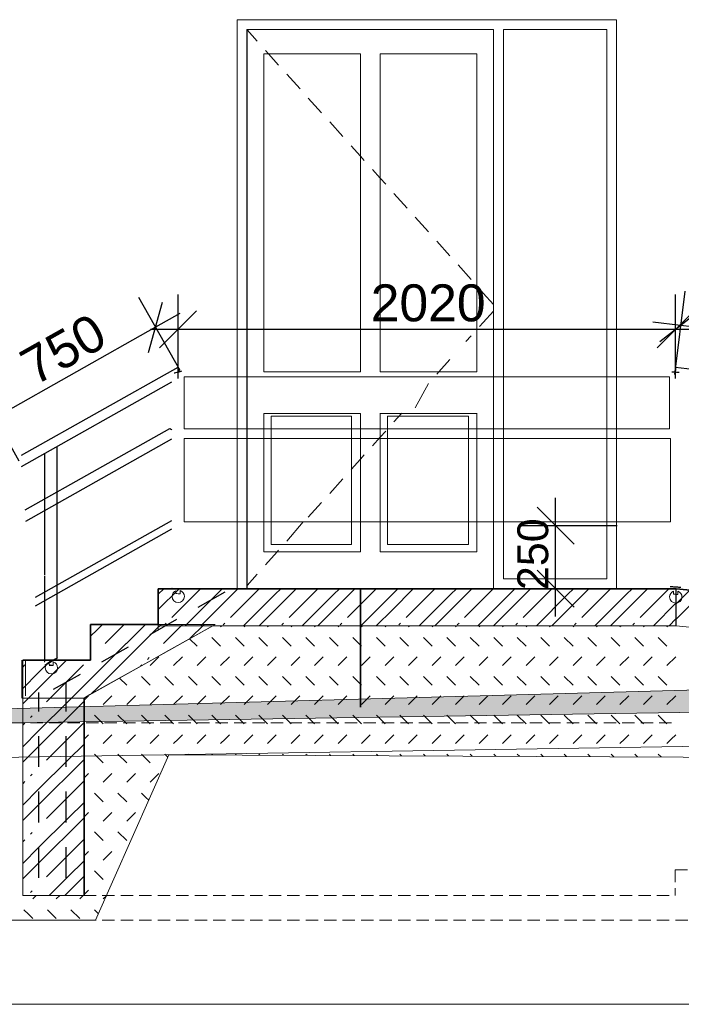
# Model space of a CAD drawing. Header units: millimetres. Extents: x 15381 to 191117, y -190522 to 367005.
# Tile 16 of 79: x 68569 to 71253, y -34536 to -30539. Entities that reach past the tile are written whole.
import ezdxf

# ---------------------------------------------------------------- set-up
doc = ezdxf.new("R2010")
doc.units = ezdxf.units.MM
doc.header["$MEASUREMENT"] = 0
doc.linetypes.add('čárkovaná 3', pattern=[75, 50, -25])
doc.linetypes.add('Čárkovaná M', pattern=[225, 125, -100])
for name, color, linetype in [('Konstrukce - nenosné', 7, 'Continuous'), ('Konstrukce - nosné', 7, 'Continuous'), ('Nové_0', 7, 'Continuous'), ('Nové_Kóty - SP', 7, 'Continuous'), ('Situace - terén', 7, 'Continuous'), ('TZB - VZT', 7, 'Continuous'), ('Výplně - Povrchové', 7, 'Continuous')]:
    doc.layers.add(name, color=color, linetype=linetype)
doc.styles.add('GENEROVANÝ_STYL_7', font='txt')
doc.dimstyles.new('GENEROVANÝ_STYL__10', dxfattribs={"dimtxt": 150, "dimasz": 142.5, "dimexe": 0.18, "dimexo": 200, "dimgap": 0, "dimtad": 1, "dimtih": 1, "dimtoh": 1, "dimdec": 0, "dimzin": 0, "dimdsep": 46, "dimtxsty": 'GENEROVANÝ_STYL_7', "dimblk": 'ARROWHEAD_6', "dimblk1": 'ARROWHEAD_6', "dimblk2": 'ARROWHEAD_6', "dimcen": 0.09, "dimclrd": 1, "dimclre": 1, "dimclrt": 1, "dimazin": 0, "dimtfac": 1, "dimtdec": 4, "dimtmove": 0, "dimatfit": 3, "dimfxl": 1, "dimtolj": 1, "dimtzin": 0, "dimarcsym": 0})
doc.dimstyles.new('GENEROVANÝ_STYL__8', dxfattribs={"dimtxt": 125, "dimasz": 142.5, "dimexe": 0.18, "dimexo": 250, "dimgap": 0, "dimtad": 1, "dimdec": 0, "dimzin": 0, "dimdsep": 46, "dimtxsty": 'GENEROVANÝ_STYL_7', "dimblk": 'ARROWHEAD_6', "dimblk1": 'ARROWHEAD_6', "dimblk2": 'ARROWHEAD_6', "dimcen": 0.09, "dimclrd": 1, "dimclre": 1, "dimclrt": 1, "dimazin": 0, "dimtfac": 1, "dimtdec": 4, "dimtmove": 2, "dimatfit": 3, "dimfxl": 1, "dimtolj": 1, "dimtzin": 0, "dimarcsym": 0})
doc.dimstyles.new('GENEROVANÝ_STYL__9', dxfattribs={"dimtxt": 150, "dimasz": 142.5, "dimexe": 0.18, "dimexo": 200, "dimgap": 0, "dimtad": 1, "dimdec": 0, "dimzin": 0, "dimdsep": 46, "dimtxsty": 'GENEROVANÝ_STYL_7', "dimblk": 'ARROWHEAD_6', "dimblk1": 'ARROWHEAD_6', "dimblk2": 'ARROWHEAD_6', "dimcen": 0.09, "dimclrd": 1, "dimclre": 1, "dimclrt": 1, "dimazin": 0, "dimtfac": 1, "dimtdec": 4, "dimtmove": 0, "dimatfit": 3, "dimfxl": 1, "dimtolj": 1, "dimtzin": 0, "dimarcsym": 0})

# ---------------------------------------------------------------- blocks, each defined once
blk = doc.blocks.new('*X4')
at = {"layer": 'Konstrukce - nenosné', "color": 7, "linetype": 'Continuous', "lineweight": 13}
for p, q in [((71232.3, -32910.2), (71252.9, -32889.5)), ((71232.3, -32972.7), (71315.4, -32889.5)), ((71252.9, -32889.5), (71287.7, -32854.8)), ((71287.3, -33004.8), (71402.6, -32889.5)), ((71316.2, -32889.5), (71345.1, -32860.6)), ((71434.6, -32945.4), (71490.4, -32889.5)), ((71434.6, -33007.9), (71552.9, -32889.5)), ((71490.4, -32889.5), (71503.5, -32876.5)), ((71503.1, -33026.5), (71639.5, -32890.1)), ((71553.7, -32889.5), (71561, -32882.3)), ((71672.1, -32945.4), (71719.3, -32898.2)), ((71672.1, -33007.9), (71776.1, -32903.9)), ((71727.9, -33039.2), (71855.3, -32911.8)), ((71909.6, -32945.4), (71935.2, -32919.8)), ((71909.6, -33007.9), (71991.9, -32925.5)), ((71366.5, -33012.7), (71434.6, -32944.7)), ((71582.3, -33034.4), (71672.1, -32944.7)), ((71798.1, -33056.1), (71909.6, -32944.7)), ((71965.4, -33039.2), (72071.1, -32933.5)), ((72013.9, -33077.8), (72147.1, -32944.7)), ((72147.1, -32945.4), (72151, -32941.5)), ((72147.1, -33007.9), (72207.8, -32947.2)), ((72202.9, -33039.2), (72287, -32955.2)), ((72229.7, -33099.5), (72366.1, -32963.1)), ((72384.6, -33007.9), (72423.6, -32968.9)), ((71424, -33018.5), (71434.6, -33007.9)), ((71639.8, -33040.2), (71672.1, -33007.9)), ((71855.6, -33061.9), (71909.6, -33007.9)), ((72071.4, -33083.6), (72147.1, -33007.9)), ((72287.2, -33105.3), (72384.6, -33007.9)), ((72440.4, -33039.2), (72502.8, -32976.8)), ((72445.5, -33121.2), (72582, -32984.8)), ((72503.7, -33126.3), (72622.1, -33007.9)), ((72622.1, -33007.9), (72639.4, -32990.5)), ((72677.9, -33039.2), (72718.6, -32998.5)), ((72677.9, -33126.3), (72797.8, -33006.4)), ((72741.2, -33126.3), (72855.3, -33012.2)), ((72915.4, -33039.2), (72934.4, -33020.2)), ((72915.4, -33126.3), (73013.6, -33028.1)), ((72978.7, -33126.3), (73071.1, -33033.9)), ((73152.9, -33126.3), (73229.4, -33049.8)), ((71935.5, -33069.1), (71942.5, -33062.1)), ((72173, -33069.1), (72180, -33062.1)), ((72410.5, -33069.1), (72417.5, -33062.1)), ((72648, -33069.1), (72655, -33062.1)), ((72885.5, -33069.1), (72892.5, -33062.1)), ((73123, -33069.1), (73130, -33062.1)), ((73216.2, -33126.3), (73286.9, -33055.6)), ((73360.5, -33069.1), (73366.1, -33063.5)), ((73390.4, -33126.3), (73445.3, -33071.5)), ((73453.7, -33126.3), (73502.7, -33077.2)), ((73627.9, -33126.3), (73661.1, -33093.1)), ((72502.3, -33126.9), (72502.9, -33126.3)), ((72581.5, -33134.9), (72590.1, -33126.3)), ((72661.3, -33142.9), (72677.9, -33126.3)), ((72718.1, -33148.6), (72740.4, -33126.3)), ((72797.3, -33156.5), (72827.6, -33126.3)), ((72877.2, -33164.6), (72915.4, -33126.3)), ((72933.9, -33170.3), (72977.9, -33126.3)), ((73013.1, -33178.2), (73065.1, -33126.3)), ((73097.1, -33182.2), (73152.9, -33126.3)), ((73149.8, -33192), (73215.4, -33126.3)), ((73228.9, -33199.9), (73302.6, -33126.3)), ((73334.6, -33182.2), (73390.4, -33126.3)), ((73365.6, -33213.7), (73452.9, -33126.3)), ((73444.7, -33221.6), (73540.1, -33126.3)), ((73572.1, -33182.2), (73627.9, -33126.3)), ((73581.4, -33235.4), (73690.4, -33126.3)), ((73660.5, -33243.3), (73777.6, -33126.3)), ((73691.2, -33126.3), (73718.6, -33098.9)), ((73809.6, -33182.2), (73865.4, -33126.3)), ((73809.6, -33244.7), (73927.9, -33126.3)), ((73865.4, -33126.3), (73876.9, -33114.8)), ((73876.3, -33265), (74012.9, -33128.5)), ((73928.7, -33126.3), (73934.4, -33120.6)), ((74047.1, -33182.2), (74092.7, -33136.5)), ((74047.1, -33244.7), (74149.5, -33142.2)), ((74102.9, -33275.9), (74228.7, -33150.1)), ((73092.3, -33186.2), (73097.1, -33181.4)), ((73308.1, -33207.9), (73334.6, -33181.4)), ((73523.9, -33229.6), (73572.1, -33181.4)), ((73739.7, -33251.3), (73809.6, -33181.4)), ((73955.5, -33273), (74047.1, -33181.4)), ((73797.2, -33257.1), (73809.6, -33244.7)), ((74001.6, -33290.1), (74047.1, -33244.7)), ((74175.8, -33290.1), (74231.7, -33234.3))]:
    blk.add_line(p, q, dxfattribs=at)
blk = doc.blocks.new('výplň_2_1', base_point=(0, 0))
at = {"layer": 'Konstrukce - nenosné', "color": 7, "linetype": 'Continuous', "lineweight": 13, "flags": 128}
blk.add_lwpolyline([(71232.3, -32999.2), (71232.3, -32849.2), (74231.7, -33150.4), (74231.7, -33290.1), (73979.3, -33290.1), (73979.3, -33275.4)], close=True, dxfattribs=at)
at = {"layer": 'Konstrukce - nenosné', "color": 7, "linetype": 'Continuous', "lineweight": 13}
blk.add_blockref('*X4', (0, 0), dxfattribs=at)
blk = doc.blocks.new('*X12')
at = {"layer": 'Konstrukce - nenosné', "color": 7, "linetype": 'Continuous', "lineweight": 13}
for p, q in [((69131.8, -32871.1), (69153.7, -32849.2)), ((69131.8, -32933.6), (69216.2, -32849.2)), ((69187, -32965.5), (69303.3, -32849.2)), ((69368.7, -32871.7), (69391.2, -32849.2)), ((69368.7, -32934.2), (69453.7, -32849.2)), ((69424.5, -32965.5), (69540.8, -32849.2)), ((69606.2, -32871.7), (69628.7, -32849.2)), ((69606.2, -32934.2), (69691.2, -32849.2)), ((69662, -32965.5), (69778.3, -32849.2)), ((69843.7, -32871.7), (69866.2, -32849.2)), ((69843.7, -32934.2), (69928.7, -32849.2)), ((69899.5, -32965.5), (70015.8, -32849.2)), ((70081.2, -32871.7), (70103.7, -32849.2)), ((70081.2, -32934.2), (70166.2, -32849.2)), ((70137, -32965.5), (70253.3, -32849.2)), ((70318.7, -32871.7), (70341.2, -32849.2)), ((70318.7, -32934.2), (70403.7, -32849.2)), ((70374.5, -32965.5), (70490.8, -32849.2)), ((70556.2, -32871.7), (70578.7, -32849.2)), ((70556.2, -32934.2), (70641.2, -32849.2)), ((70612, -32965.5), (70728.3, -32849.2)), ((70793.7, -32871.7), (70816.2, -32849.2)), ((70793.7, -32934.2), (70878.7, -32849.2)), ((70849.5, -32965.5), (70965.8, -32849.2)), ((71031.2, -32871.7), (71053.7, -32849.2)), ((71031.2, -32934.2), (71116.2, -32849.2)), ((71087, -32965.5), (71203.3, -32849.2)), ((69240.4, -32999.2), (69368.7, -32871)), ((69477.9, -32999.2), (69606.2, -32871)), ((69715.4, -32999.2), (69843.7, -32871)), ((69952.9, -32999.2), (70081.2, -32871)), ((70190.4, -32999.2), (70318.7, -32871)), ((70427.9, -32999.2), (70556.2, -32871)), ((70665.4, -32999.2), (70793.7, -32871)), ((70902.9, -32999.2), (71031.2, -32871)), ((71140.4, -32999.2), (71231.3, -32908.3)), ((69303.7, -32999.2), (69368.7, -32934.2)), ((69541.2, -32999.2), (69606.2, -32934.2)), ((69778.7, -32999.2), (69843.7, -32934.2)), ((70016.2, -32999.2), (70081.2, -32934.2)), ((70253.7, -32999.2), (70318.7, -32934.2)), ((70491.2, -32999.2), (70556.2, -32934.2)), ((70728.7, -32999.2), (70793.7, -32934.2)), ((70966.2, -32999.2), (71031.2, -32934.2)), ((71203.7, -32999.2), (71231.3, -32971.6)), ((69157.2, -32995.4), (69164.2, -32988.4)), ((69394.7, -32995.4), (69401.7, -32988.4)), ((69632.2, -32995.4), (69639.2, -32988.4)), ((69869.7, -32995.4), (69876.7, -32988.4)), ((70107.2, -32995.4), (70114.2, -32988.4)), ((70344.7, -32995.4), (70351.7, -32988.4)), ((70582.2, -32995.4), (70589.2, -32988.4)), ((70819.7, -32995.4), (70826.7, -32988.4)), ((71057.2, -32995.4), (71064.2, -32988.4))]:
    blk.add_line(p, q, dxfattribs=at)
blk = doc.blocks.new('výplň_4_1', base_point=(0, 0))
at = {"layer": 'Konstrukce - nenosné', "color": 7, "linetype": 'Continuous', "lineweight": 13, "flags": 128}
blk.add_lwpolyline([(69187, -32849.2), (69131.8, -32849.2), (69131.8, -32999.2), (71231.3, -32999.2), (71231.3, -32849.2), (69212, -32849.2)], close=True, dxfattribs=at)
at = {"layer": 'Konstrukce - nenosné', "color": 7, "linetype": 'Continuous', "lineweight": 13}
blk.add_blockref('*X12', (0, 0), dxfattribs=at)
blk = doc.blocks.new('*D61')
at = {"layer": 'Nové_Kóty - SP', "color": 1, "linetype": 'Continuous', "lineweight": 25}
for p, q in [((70743.2, -32593.3), (70743.2, -32480.8)), ((70818.2, -32668.3), (70668.2, -32518.3)), ((70993.2, -32593.3), (70602.6, -32593.3)), ((70743.2, -32849.2), (70743.2, -32593.3)), ((70668.2, -32774.2), (70818.2, -32924.2)), ((70993.2, -32849.2), (70602.6, -32849.2)), ((70743.2, -32961.7), (70743.2, -32849.2))]:
    blk.add_line(p, q, dxfattribs=at)
at = {"layer": 'Nové_Kóty - SP', "color": 1, "lineweight": 25, "insert": (70715.2, -32854.7), "char_height": 125, "attachment_point": 7, "rotation": 90, "style": 'GENEROVANÝ_STYL_7'}
blk.add_mtext('\\A1;{\\pql;\\fArial|b0|i0|c0|p38;250}', dxfattribs=at)
blk = doc.blocks.new('ARROWHEAD_6')
at = {"color": 0, "linetype": 'Continuous', "lineweight": 0}
for p, q in [((-0.5, -0.5), (0.5, 0.5)), ((0, 0), (-1, 0))]:
    blk.add_line(p, q, dxfattribs=at)
blk = doc.blocks.new('*D62')
at = {"layer": 'Nové_Kóty - SP', "color": 1, "linetype": 'Continuous', "lineweight": 25}
for p, q in [((71267.1, -31641.2), (71226.5, -31979.4)), ((71333.7, -31715.3), (71166.9, -31846.3)), ((71250.3, -31780.8), (71138.6, -31767.4)), ((74228.9, -32138.3), (71250.3, -31780.8)), ((74245.6, -31998.7), (74205, -32336.9)), ((74145.5, -32203.8), (74312.3, -32072.8)), ((74340.6, -32151.7), (74228.9, -32138.3))]:
    blk.add_line(p, q, dxfattribs=at)
at = {"layer": 'Nové_Kóty - SP', "color": 1, "lineweight": 25, "insert": (72488.6, -31899.2), "char_height": 150, "attachment_point": 7, "rotation": 353.1557, "style": 'GENEROVANÝ_STYL_7'}
blk.add_mtext('\\A1;{\\pql;\\fArial|b0|i0|c0|p38;3\xa0000}', dxfattribs=at)
blk = doc.blocks.new('*D63')
at = {"layer": 'Nové_Kóty - SP', "color": 1, "linetype": 'Continuous', "lineweight": 25}
for p, q in [((69212, -31995.8), (69212, -31655.2)), ((71230.1, -31995.8), (71230.1, -31655.2)), ((69287, -31720.8), (69137, -31870.8)), ((71155.1, -31870.8), (71305.1, -31720.8)), ((69099.5, -31795.8), (69212, -31795.8)), ((69212, -31795.8), (71230.1, -31795.8)), ((71230.1, -31795.8), (71342.6, -31795.8))]:
    blk.add_line(p, q, dxfattribs=at)
at = {"layer": 'Nové_Kóty - SP', "color": 1, "lineweight": 25, "insert": (69993.4, -31765.8), "char_height": 150, "attachment_point": 7, "style": 'GENEROVANÝ_STYL_7'}
blk.add_mtext('\\A1;{\\pql;\\fArial|b0|i0|c0|p38;2020}', dxfattribs=at)
blk = doc.blocks.new('*D64')
at = {"layer": 'Nové_Kóty - SP', "color": 1, "linetype": 'Continuous', "lineweight": 25}
for p, q in [((69051.9, -31665.1), (69219, -31961.9)), ((69092.3, -31889.8), (69149.4, -31685.5)), ((69218.9, -31732.4), (69120.9, -31787.6)), ((69120.9, -31787.6), (68468.2, -32155.3)), ((68399.2, -32032.7), (68566.4, -32329.5)), ((68496.8, -32053.1), (68439.7, -32257.4)), ((68468.2, -32155.3), (68370.2, -32210.5))]:
    blk.add_line(p, q, dxfattribs=at)
at = {"layer": 'Nové_Kóty - SP', "color": 1, "lineweight": 25, "insert": (68631.1, -32029.1), "char_height": 150, "attachment_point": 7, "rotation": 29.3939, "style": 'GENEROVANÝ_STYL_7'}
blk.add_mtext('\\A1;{\\pql;\\fArial|b0|i0|c0|p38;750}', dxfattribs=at)
blk = doc.blocks.new('*X86')
at = {"layer": 'Konstrukce - nenosné', "color": 7, "linetype": 'Continuous', "lineweight": 13}
for p, q in [((68905.5, -32994.2), (68883.5, -33016.3)), ((68992.6, -32994.2), (68915.5, -33071.4)), ((69079.8, -32994.2), (69002.6, -33071.4)), ((69143, -32994.2), (69121, -33016.3)), ((69230.1, -32994.2), (69153, -33071.4)), ((69317.3, -32994.2), (69260.1, -33051.4)), ((68883.5, -33015.6), (68856.8, -33042.2)), ((69121, -33015.6), (69065.1, -33071.4)), ((69001.8, -33071.4), (68883.5, -33189.8)), ((69065.1, -33071.4), (68883.5, -33253.1)), ((68857.5, -33128.6), (68856.8, -33129.4)), ((69095, -33128.6), (69088, -33135.7)), ((68590.1, -33158.5), (68581.8, -33166.9)), ((68696.5, -33139.2), (68646, -33189.8)), ((68759.8, -33139.2), (68646, -33253.1)), ((68827.6, -33158.5), (68678, -33308.2)), ((69065.1, -33158.5), (69060, -33163.6)), ((68646, -33189.8), (68581.8, -33254)), ((68883.5, -33189.8), (68765.1, -33308.2)), ((68646, -33252.3), (68590.1, -33308.2)), ((68883.5, -33252.3), (68859.9, -33275.9)), ((68590.1, -33308.2), (68581.8, -33316.5)), ((68764.3, -33308.2), (68646, -33426.6)), ((68827.6, -33308.2), (68646, -33489.8)), ((68831.8, -33304), (68827.6, -33308.2)), ((68620, -33365.4), (68613, -33372.4)), ((68590.1, -33395.3), (68581.8, -33403.6)), ((68827.6, -33395.3), (68678, -33544.9)), ((68646, -33426.6), (68581.8, -33490.7)), ((68646, -33489.1), (68590.1, -33544.9)), ((68831.8, -33478.2), (68765.1, -33544.9)), ((68590.1, -33544.9), (68581.8, -33553.2)), ((68764.3, -33544.9), (68646, -33663.3)), ((68827.6, -33544.9), (68646, -33726.6)), ((68831.8, -33540.7), (68827.6, -33544.9)), ((68620, -33602.1), (68613, -33609.2)), ((68590.1, -33632), (68581.8, -33640.4)), ((68827.6, -33632), (68678, -33781.7)), ((68646, -33663.3), (68581.8, -33727.5)), ((68646, -33725.8), (68590.1, -33781.7)), ((68831.8, -33715), (68765.1, -33781.7)), ((68590.1, -33781.7), (68581.8, -33790)), ((68764.3, -33781.7), (68646, -33900.1)), ((68827.6, -33781.7), (68646, -33963.3)), ((68831.8, -33777.5), (68827.6, -33781.7)), ((68620, -33838.9), (68613, -33845.9)), ((68590.1, -33868.8), (68581.8, -33877.1)), ((68827.6, -33868.8), (68678, -34018.4)), ((68646, -33900.1), (68581.8, -33964.2)), ((68646, -33962.6), (68590.1, -34018.4)), ((68831.8, -33951.7), (68765.1, -34018.4)), ((68590.1, -34018.4), (68581.8, -34026.7)), ((68764.3, -34018.4), (68688.9, -34093.9)), ((68827.6, -34018.4), (68752.2, -34093.9)), ((68831.8, -34014.2), (68827.6, -34018.4)), ((68620, -34075.6), (68613, -34082.7))]:
    blk.add_line(p, q, dxfattribs=at)
blk = doc.blocks.new('výplň_23_1', base_point=(0, 0))
at = {"layer": 'Konstrukce - nenosné', "color": 7, "linetype": 'Continuous', "lineweight": 13, "flags": 128}
blk.add_lwpolyline([(68581.8, -33139.2), (68581.8, -33292.9), (68581.8, -34093.9), (68831.8, -34093.9), (68831.8, -33291.6), (68854.6, -33278.8), (69104.6, -33138.6), (69172.8, -33100.4), (69362, -32994.2), (69131.8, -32994.2), (68856.8, -32994.2), (68856.8, -33139.2)], close=True, dxfattribs=at)
at = {"layer": 'Konstrukce - nenosné', "color": 7, "linetype": 'Continuous', "lineweight": 13}
blk.add_blockref('*X86', (0, 0), dxfattribs=at)
blk = doc.blocks.new('*X90')
at = {"layer": 'Výplně - Povrchové', "color": 7, "linetype": 'Continuous', "lineweight": 13}
for p, q in [((69384.6, -33003.5), (69388.8, -32999.2)), ((69479.9, -33003.5), (69484.1, -32999.2)), ((69575.2, -33003.5), (69579.4, -32999.2)), ((69670.5, -33003.5), (69674.7, -32999.2)), ((69765.8, -33003.5), (69770, -32999.2)), ((69861.1, -33003.5), (69865.3, -32999.2)), ((69956.4, -33003.5), (69960.6, -32999.2)), ((70051.7, -33003.5), (70055.9, -32999.2)), ((70147, -33003.5), (70151.2, -32999.2)), ((70242.3, -33003.5), (70246.5, -32999.2)), ((70337.6, -33003.5), (70341.8, -32999.2)), ((70432.9, -33003.5), (70437.1, -32999.2)), ((70528.2, -33003.5), (70532.4, -32999.2)), ((70623.5, -33003.5), (70627.7, -32999.2)), ((70718.8, -33003.5), (70723, -32999.2)), ((70814.1, -33003.5), (70818.3, -32999.2)), ((70909.4, -33003.5), (70913.6, -32999.2)), ((71004.7, -33003.5), (71008.9, -32999.2)), ((71100, -33003.5), (71104.2, -32999.2)), ((71195.3, -33003.5), (71199.5, -32999.2)), ((69289.3, -33082.4), (69258.9, -33052.1)), ((69384.6, -33082.4), (69349.2, -33047)), ((69479.9, -33082.4), (69444.5, -33047)), ((69557.5, -33064.7), (69539.8, -33047)), ((69670.5, -33082.4), (69635.1, -33047)), ((69765.8, -33082.4), (69730.4, -33047)), ((69861.1, -33082.4), (69825.7, -33047)), ((69956.4, -33082.4), (69921, -33047)), ((70034, -33064.7), (70016.3, -33047)), ((70147, -33082.4), (70111.6, -33047)), ((70242.3, -33082.4), (70206.9, -33047)), ((70337.6, -33082.4), (70302.2, -33047)), ((70432.9, -33082.4), (70397.5, -33047)), ((70510.5, -33064.7), (70492.8, -33047)), ((70623.5, -33082.4), (70588.1, -33047)), ((70718.8, -33082.4), (70683.4, -33047)), ((70814.1, -33082.4), (70778.7, -33047)), ((70909.4, -33082.4), (70874, -33047)), ((70987, -33064.7), (70969.3, -33047)), ((71100, -33082.4), (71064.6, -33047)), ((71195.3, -33082.4), (71159.9, -33047)), ((69575.2, -33082.4), (69557.5, -33064.7)), ((70051.7, -33082.4), (70034, -33064.7)), ((70528.2, -33082.4), (70510.5, -33064.7)), ((71004.7, -33082.4), (70987, -33064.7)), ((69098.7, -33161.3), (69134, -33126)), ((69194, -33161.3), (69229.3, -33126)), ((69289.3, -33161.3), (69324.6, -33126)), ((69384.6, -33161.3), (69419.9, -33126)), ((69479.9, -33161.3), (69515.2, -33126)), ((69575.2, -33161.3), (69610.5, -33126)), ((69670.5, -33161.3), (69705.8, -33126)), ((69765.8, -33161.3), (69801.1, -33126)), ((69861.1, -33161.3), (69896.4, -33126)), ((69956.4, -33161.3), (69991.7, -33126)), ((70051.7, -33161.3), (70087, -33126)), ((70147, -33161.3), (70182.3, -33126)), ((70242.3, -33161.3), (70277.6, -33126)), ((70337.6, -33161.3), (70372.9, -33126)), ((70432.9, -33161.3), (70468.2, -33126)), ((70528.2, -33161.3), (70563.5, -33126)), ((70623.5, -33161.3), (70658.8, -33126)), ((70718.8, -33161.3), (70754.1, -33126)), ((70814.1, -33161.3), (70849.4, -33126)), ((70909.4, -33161.3), (70944.7, -33126)), ((71004.7, -33161.3), (71040, -33126)), ((71100, -33161.3), (71135.3, -33126)), ((71195.3, -33161.3), (71230.6, -33126)), ((69003.4, -33240.2), (68974.7, -33211.5)), ((69081, -33222.6), (69063.3, -33204.9)), ((69194, -33240.2), (69158.6, -33204.9)), ((69289.3, -33240.2), (69253.9, -33204.9)), ((69384.6, -33240.2), (69349.2, -33204.9)), ((69479.9, -33240.2), (69444.5, -33204.9)), ((69557.5, -33222.6), (69539.8, -33204.9)), ((69670.5, -33240.2), (69635.1, -33204.9)), ((69765.8, -33240.2), (69730.4, -33204.9)), ((69861.1, -33240.2), (69825.7, -33204.9)), ((69956.4, -33240.2), (69921, -33204.9)), ((70034, -33222.6), (70016.3, -33204.9)), ((70147, -33240.2), (70111.6, -33204.9)), ((70242.3, -33240.2), (70206.9, -33204.9)), ((70337.6, -33240.2), (70302.2, -33204.9)), ((70432.9, -33240.2), (70397.5, -33204.9)), ((70510.5, -33222.6), (70492.8, -33204.9)), ((70623.5, -33240.2), (70588.1, -33204.9)), ((70718.8, -33240.2), (70683.4, -33204.9)), ((70814.1, -33240.2), (70778.7, -33204.9)), ((70909.4, -33240.2), (70874, -33204.9)), ((70987, -33222.6), (70969.3, -33204.9)), ((71100, -33240.2), (71064.6, -33204.9)), ((71195.3, -33240.2), (71159.9, -33204.9)), ((69098.7, -33240.2), (69081, -33222.6)), ((69575.2, -33240.2), (69557.5, -33222.6)), ((70051.7, -33240.2), (70034, -33222.6)), ((70528.2, -33240.2), (70510.5, -33222.6)), ((71004.7, -33240.2), (70987, -33222.6)), ((68829.6, -33302.3), (68848.1, -33283.8)), ((68908.1, -33319.2), (68943.4, -33283.8)), ((69003.4, -33319.2), (69038.7, -33283.8)), ((69098.7, -33319.2), (69134, -33283.8)), ((69194, -33319.2), (69229.3, -33283.8)), ((69289.3, -33319.2), (69324.6, -33283.8)), ((69384.6, -33319.2), (69419.9, -33283.8)), ((69479.9, -33319.2), (69515.2, -33283.8)), ((69575.2, -33319.2), (69610.5, -33283.8)), ((69670.5, -33319.2), (69705.8, -33283.8)), ((69765.8, -33319.2), (69801.1, -33283.8)), ((69861.1, -33319.2), (69896.4, -33283.8)), ((69956.4, -33319.2), (69991.7, -33283.8)), ((70051.7, -33319.2), (70087, -33283.8)), ((70147, -33319.2), (70182.3, -33283.8)), ((70242.3, -33319.2), (70277.6, -33283.8)), ((70337.6, -33319.2), (70372.9, -33283.8)), ((70432.9, -33319.2), (70468.2, -33283.8)), ((70528.2, -33319.2), (70563.5, -33283.8)), ((70623.5, -33319.2), (70658.8, -33283.8)), ((70718.8, -33319.2), (70754.1, -33283.8)), ((70814.1, -33319.2), (70849.4, -33283.8)), ((70909.4, -33319.2), (70944.7, -33283.8)), ((71004.7, -33319.2), (71040, -33283.8)), ((71100, -33319.2), (71135.3, -33283.8)), ((71195.3, -33319.2), (71230.6, -33283.8)), ((68908.1, -33398.1), (68872.7, -33362.7)), ((69003.4, -33398.1), (68968, -33362.7)), ((69081, -33380.4), (69063.3, -33362.7)), ((69194, -33398.1), (69158.6, -33362.7)), ((69289.3, -33398.1), (69253.9, -33362.7)), ((69384.6, -33398.1), (69349.2, -33362.7)), ((69479.9, -33398.1), (69444.5, -33362.7)), ((69557.5, -33380.4), (69539.8, -33362.7)), ((69670.5, -33398.1), (69635.1, -33362.7)), ((69765.8, -33398.1), (69730.4, -33362.7)), ((69861.1, -33398.1), (69825.7, -33362.7)), ((69956.4, -33398.1), (69921, -33362.7)), ((70034, -33380.4), (70016.3, -33362.7)), ((70147, -33398.1), (70111.6, -33362.7)), ((70242.3, -33398.1), (70206.9, -33362.7)), ((70337.6, -33398.1), (70302.2, -33362.7)), ((70432.9, -33398.1), (70397.5, -33362.7)), ((70510.5, -33380.4), (70492.8, -33362.7)), ((70623.5, -33398.1), (70588.1, -33362.7)), ((70718.8, -33398.1), (70683.4, -33362.7)), ((70814.1, -33398.1), (70778.7, -33362.7)), ((70909.4, -33398.1), (70874, -33362.7)), ((70987, -33380.4), (70969.3, -33362.7)), ((71100, -33398.1), (71064.6, -33362.7)), ((71195.3, -33398.1), (71159.9, -33362.7)), ((69098.7, -33398.1), (69081, -33380.4)), ((69575.2, -33398.1), (69557.5, -33380.4)), ((70051.7, -33398.1), (70034, -33380.4)), ((70528.2, -33398.1), (70510.5, -33380.4)), ((71004.7, -33398.1), (70987, -33380.4)), ((68830.5, -33459.3), (68848.1, -33441.6)), ((68925.8, -33459.3), (68943.4, -33441.6)), ((69021.1, -33459.3), (69038.7, -33441.6)), ((69116.4, -33459.3), (69134, -33441.6)), ((69211.7, -33459.3), (69229.3, -33441.6)), ((69307, -33459.3), (69324.6, -33441.6)), ((69402.3, -33459.3), (69419.9, -33441.6)), ((69497.6, -33459.3), (69515.2, -33441.6)), ((69592.9, -33459.3), (69610.5, -33441.6)), ((69688.2, -33459.3), (69705.8, -33441.6)), ((69783.5, -33459.3), (69801.1, -33441.6)), ((69878.8, -33459.3), (69896.4, -33441.6)), ((69974.1, -33459.3), (69991.7, -33441.6)), ((70069.4, -33459.3), (70087, -33441.6)), ((70164.7, -33459.3), (70182.3, -33441.6)), ((70260, -33459.3), (70277.6, -33441.6)), ((70355.3, -33459.3), (70372.9, -33441.6)), ((70450.6, -33459.3), (70468.2, -33441.6)), ((70545.9, -33459.3), (70563.5, -33441.6)), ((70641.2, -33459.3), (70658.8, -33441.6)), ((70736.5, -33459.3), (70754.1, -33441.6)), ((70831.8, -33459.3), (70849.4, -33441.6)), ((70927.1, -33459.3), (70944.7, -33441.6)), ((71022.4, -33459.3), (71040, -33441.6)), ((71117.7, -33459.3), (71135.3, -33441.6)), ((71213, -33459.3), (71230.6, -33441.6)), ((68829.6, -33460.2), (68830.5, -33459.3)), ((68908.1, -33477), (68925.8, -33459.3)), ((69003.4, -33477), (69021.1, -33459.3)), ((69098.7, -33477), (69116.4, -33459.3)), ((69194, -33477), (69211.7, -33459.3)), ((69289.3, -33477), (69307, -33459.3)), ((69384.6, -33477), (69402.3, -33459.3)), ((69479.9, -33477), (69497.6, -33459.3)), ((69575.2, -33477), (69592.9, -33459.3)), ((69670.5, -33477), (69688.2, -33459.3)), ((69765.8, -33477), (69783.5, -33459.3)), ((69861.1, -33477), (69878.8, -33459.3)), ((69956.4, -33477), (69974.1, -33459.3)), ((70051.7, -33477), (70069.4, -33459.3)), ((70147, -33477), (70164.7, -33459.3)), ((70242.3, -33477), (70260, -33459.3)), ((70337.6, -33477), (70355.3, -33459.3)), ((70432.9, -33477), (70450.6, -33459.3)), ((70528.2, -33477), (70545.9, -33459.3)), ((70623.5, -33477), (70641.2, -33459.3)), ((70718.8, -33477), (70736.5, -33459.3)), ((70814.1, -33477), (70831.8, -33459.3)), ((70909.4, -33477), (70927.1, -33459.3)), ((71004.7, -33477), (71022.4, -33459.3)), ((71100, -33477), (71117.7, -33459.3)), ((71195.3, -33477), (71213, -33459.3)), ((68908.1, -33555.9), (68872.7, -33520.5)), ((69003.4, -33555.9), (68968, -33520.5)), ((69081, -33538.2), (69063.3, -33520.5)), ((69170.6, -33532.6), (69158.6, -33520.5)), ((69256.5, -33523.1), (69253.9, -33520.5)), ((69352.2, -33523.5), (69349.2, -33520.5)), ((69447.9, -33524), (69444.5, -33520.5)), ((69543.7, -33524.4), (69539.8, -33520.5)), ((69639.4, -33524.8), (69635.1, -33520.5)), ((69735.1, -33525.3), (69730.4, -33520.5)), ((69830.9, -33525.7), (69825.7, -33520.5)), ((69926.6, -33526.1), (69921, -33520.5)), ((70022.3, -33526.6), (70016.3, -33520.5)), ((70118.1, -33527), (70111.6, -33520.5)), ((70213.8, -33527.4), (70206.9, -33520.5)), ((70309.6, -33527.9), (70302.2, -33520.5)), ((70405.3, -33528.3), (70397.5, -33520.5)), ((70501, -33528.7), (70492.8, -33520.5)), ((70596.8, -33529.2), (70588.1, -33520.5)), ((70692.5, -33529.6), (70683.4, -33520.5)), ((70788.2, -33530), (70778.7, -33520.5)), ((70884, -33530.5), (70874, -33520.5)), ((70979.7, -33530.9), (70969.3, -33520.5)), ((71075.4, -33531.3), (71064.6, -33520.5)), ((71171.2, -33531.8), (71159.9, -33520.5)), ((69098.7, -33555.9), (69081, -33538.2)), ((68829.6, -33618), (68848.1, -33599.5)), ((68908.1, -33634.8), (68943.4, -33599.5)), ((69003.4, -33634.8), (69038.7, -33599.5)), ((69098.7, -33634.8), (69134, -33599.5)), ((68908.1, -33713.7), (68872.7, -33678.4)), ((69003.4, -33713.7), (68968, -33678.4)), ((69081, -33696.1), (69063.3, -33678.4)), ((69092.9, -33708), (69081, -33696.1)), ((68829.6, -33775.8), (68848.1, -33757.3)), ((68908.1, -33792.7), (68943.4, -33757.3)), ((69003.4, -33792.7), (69038.7, -33757.3)), ((68908.1, -33871.6), (68872.7, -33836.2)), ((69003.4, -33871.6), (68968, -33836.2)), ((68830.5, -33932.8), (68848.1, -33915.1)), ((68925.8, -33932.8), (68943.4, -33915.1)), ((68829.6, -33933.7), (68830.5, -33932.8)), ((68908.1, -33950.5), (68925.8, -33932.8)), ((68908.1, -34029.4), (68872.7, -33994)), ((68829.6, -34091.5), (68848.1, -34073)), ((68622.2, -34108.3), (68636.6, -34093.9)), ((68717.5, -34108.3), (68731.9, -34093.9)), ((68812.8, -34108.3), (68827.2, -34093.9)), ((68908.1, -34108.3), (68921.3, -34095.1)), ((68604.5, -34169.6), (68586.8, -34151.9)), ((68622.2, -34187.2), (68604.5, -34169.6)), ((68717.5, -34187.2), (68682.1, -34151.9)), ((68812.8, -34187.2), (68777.4, -34151.9)), ((68888.9, -34168.1), (68872.7, -34151.9))]:
    blk.add_line(p, q, dxfattribs=at)
blk = doc.blocks.new('výplň_25_1', base_point=(0, 0))
at = {"layer": 'Výplně - Povrchové', "color": 1, "linetype": 'Continuous', "lineweight": 13, "flags": 128}
blk.add_lwpolyline([(68156.4, -33395.2), (68519.6, -34193.9), (68877.5, -34193.9), (69175, -33522.7), (73646.8, -33543), (73879.3, -34090.1), (74341.3, -34090.1), (74690.5, -33297.4), (74229.3, -33299.5), (74229.3, -33990.1), (73979.3, -33990.1), (73979.3, -33525.4), (73979.3, -33275.4), (71232.3, -32999.2), (69353.1, -32999.2), (68829.6, -33292.9), (68829.6, -33528.1), (68829.6, -34093.9), (68581.8, -34093.9), (68581.8, -33393.4)], close=True, dxfattribs=at)
at = {"layer": 'Výplně - Povrchové', "color": 7, "linetype": 'Continuous', "lineweight": 13}
blk.add_blockref('*X90', (0, 0), dxfattribs=at)

msp = doc.modelspace()

# ---------------------------------------------------------------- hatches: boundary and pattern name
at = {"layer": 'Situace - terén', "linetype": 'Continuous', "lineweight": 0}
msp.add_hatch(color=255, dxfattribs=at).paths.add_polyline_path([(71473.3, -33254.9), (68117.4, -33347), (68117.4, -33400.7), (74810.3, -33295.5), (74810.3, -33185.4), (74230.8, -33187.9), (74231.7, -33290.1), (73979.3, -33290.1), (73430.2, -33224.2), (73198.5, -33227.9), (73197.9, -33227.8)])

# ---------------------------------------------------------------- linework, layer by layer
at = {"color": 1, "linetype": 'Continuous', "lineweight": 18}
for p, q in [((69236.7, -31988.9), (71205.1, -31988.9)), ((69236.7, -32199.5), (69236.7, -31988.9)), ((71205.1, -31988.9), (71205.1, -32199.5)), ((71205.1, -32199.5), (69236.7, -32199.5)), ((69237, -32577.7), (69237, -32238.9)), ((69237, -32238.9), (71210, -32238.9)), ((71210, -32238.9), (71210, -32577.7)), ((71210, -32577.7), (69237, -32577.7))]:
    msp.add_line(p, q, dxfattribs=at)
at = {"color": 8, "linetype": 'Continuous', "lineweight": 13}
msp.add_line((68829.6, -33292.9), (68579.6, -33292.9), dxfattribs=at)
at = {"color": 7, "linetype": 'Continuous', "lineweight": 20}
msp.add_line((67117.4, -34536), (86117.4, -34536), dxfattribs=at)
at = {"layer": 'Konstrukce - nenosné', "color": 1, "linetype": 'Continuous', "lineweight": 18}
for p, q in [((69131.8, -32849.2), (69187, -32849.2)), ((69131.8, -33019.2), (69131.8, -32849.2)), ((69212, -32849.2), (71229.1, -32849.2)), ((71229.1, -32849.2), (71229.5, -32849.2))]:
    msp.add_line(p, q, dxfattribs=at)
at = {"layer": 'Konstrukce - nenosné', "color": 5, "linetype": 'Continuous', "lineweight": 35}
for p, q in [((68579.6, -33292.9), (68579.6, -33139.2)), ((68668, -33144.2), (68671.9, -33144.2))]:
    msp.add_line(p, q, dxfattribs=at)
at = {"layer": 'Konstrukce - nosné', "color": 7, "linetype": 'Continuous', "lineweight": 13}
for p, q in [((69451.5, -30579.2), (69451.5, -30539.2)), ((69451.5, -30539.2), (70990.1, -30539.2)), ((70990.1, -30539.2), (70990, -32849.2)), ((69451.5, -31848.6), (69451.5, -30579.2)), ((69491.5, -30579.2), (69491.5, -31848.5)), ((70491.5, -30579.2), (69491.5, -30579.2)), ((69491.7, -30579.2), (69491.7, -31848.5)), ((69491.7, -30580.6), (69533.1, -30626.8)), ((70491.5, -31846), (70491.5, -30579.2)), ((70531.5, -30579.2), (70531.5, -31845.9)), ((70531.5, -31845.9), (70531.5, -30579.2)), ((70951.5, -30579.2), (70531.5, -30579.2)), ((70951.5, -31844.8), (70951.5, -30579.2)), ((69559.7, -30677.2), (69559.7, -31848.4)), ((69559.7, -31848.4), (69559.7, -30677.2)), ((69559.7, -30677.2), (69951.7, -30677.2)), ((69566.5, -30664), (69578.4, -30677.2)), ((69578.4, -30677.2), (69620, -30723.5)), ((69951.7, -30677.2), (69951.7, -31847.3)), ((70031.7, -30677.2), (70031.7, -31847.1)), ((70031.7, -31847.1), (70031.7, -30677.2)), ((70031.7, -30677.2), (70423.7, -30677.2)), ((70423.7, -30677.2), (70423.7, -31846.1)), ((69653.4, -30760.7), (69706.8, -30820.3)), ((69740.2, -30857.5), (69793.6, -30917)), ((69827, -30954.3), (69880.4, -31013.8)), ((69913.8, -31051), (69951.7, -31093.2)), ((69951.7, -31093.2), (69967.3, -31110.5)), ((70000.7, -31147.8), (70031.7, -31182.3)), ((70031.7, -31182.3), (70054.1, -31207.3)), ((70087.5, -31244.5), (70140.9, -31304)), ((70174.3, -31341.3), (70227.8, -31400.8)), ((70261.2, -31438), (70314.6, -31497.5)), ((70348, -31534.8), (70401.4, -31594.3)), ((70434.8, -31631.5), (70450.3, -31648.7)), ((70450.3, -31648.7), (70491.5, -31694.7)), ((70450.3, -31767.8), (70491.5, -31721.8)), ((70434.8, -31785), (70450.3, -31767.8)), ((69451.5, -32138.6), (69451.5, -31848.6)), ((69491.5, -31848.5), (69491.5, -32138.5)), ((69491.7, -31848.5), (69491.7, -32138.5)), ((69559.7, -31848.4), (69559.7, -31969.2)), ((69559.7, -31969.2), (69559.7, -31848.4)), ((69951.7, -31847.3), (69951.7, -31969.2)), ((70031.7, -31847.1), (70031.7, -31969.2)), ((70031.7, -31969.2), (70031.7, -31847.1)), ((70379.9, -31846.2), (70401.4, -31822.2)), ((70423.7, -31846.1), (70423.7, -31969.2)), ((70491.5, -32136), (70491.5, -31846)), ((70531.5, -31845.9), (70531.5, -32135.9)), ((70531.5, -32135.9), (70531.5, -31845.9)), ((70951.5, -32134.8), (70951.5, -31844.8)), ((70269.5, -31969.2), (70314.6, -31919)), ((69951.7, -31969.2), (69559.7, -31969.2)), ((70423.7, -31969.2), (70031.7, -31969.2)), ((70261.2, -31978.5), (70269.5, -31969.2)), ((70174.3, -32115.2), (70227.8, -32015.7)), ((69451.5, -32583.6), (69451.5, -32138.6)), ((69491.5, -32138.5), (69491.5, -32583.5)), ((69491.7, -32138.5), (69491.7, -32583.5)), ((69559.7, -32138.4), (69559.7, -32583.4)), ((69559.7, -32583.4), (69559.7, -32138.4)), ((69559.7, -32138.4), (69951.7, -32138.4)), ((69915.7, -32149.2), (69589.7, -32149.2)), ((69589.7, -32149.2), (69589.7, -32583.3)), ((69915.7, -32582.4), (69915.7, -32149.2)), ((69915.7, -32149.2), (69915.7, -32582.4)), ((69951.7, -32137.3), (69951.7, -32582.3)), ((70031.7, -32137.1), (70031.7, -32582.1)), ((70031.7, -32582.1), (70031.7, -32137.1)), ((70031.7, -32138.4), (70423.7, -32138.4)), ((70390.7, -32149.2), (70061.7, -32149.2)), ((70061.7, -32149.2), (70061.7, -32582.1)), ((70087.5, -32172), (70119, -32136.9)), ((70390.7, -32581.2), (70390.7, -32149.2)), ((70390.7, -32149.2), (70390.7, -32581.2)), ((70423.7, -32136.1), (70423.7, -32581.1)), ((70491.5, -32581), (70491.5, -32136)), ((70531.5, -32135.9), (70531.5, -32580.9)), ((70531.5, -32580.9), (70531.5, -32135.9)), ((70951.5, -32579.8), (70951.5, -32134.8)), ((70031.7, -32234.2), (70054.1, -32209.2)), ((70000.7, -32268.7), (70031.7, -32234.2)), ((69913.8, -32365.5), (69951.7, -32323.3)), ((69951.7, -32323.3), (69967.3, -32306)), ((69827, -32462.2), (69880.4, -32402.7)), ((69740.2, -32559), (69793.6, -32499.5)), ((69451.5, -32849.2), (69451.5, -32583.6)), ((69491.5, -32583.5), (69491.5, -32849.2)), ((69491.7, -32583.5), (69491.7, -32849.2)), ((69559.7, -32583.4), (69559.7, -32699.2)), ((69559.7, -32699.2), (69559.7, -32583.4)), ((69589.7, -32583.3), (69589.7, -32669.2)), ((69653.4, -32655.7), (69718.8, -32577.7)), ((69915.7, -32669.2), (69915.7, -32582.4)), ((69915.7, -32582.4), (69915.7, -32669.2)), ((69951.7, -32582.3), (69951.7, -32699.2)), ((70031.7, -32582.1), (70031.7, -32699.2)), ((70031.7, -32699.2), (70031.7, -32582.1)), ((70061.7, -32582.1), (70061.7, -32669.2)), ((70390.7, -32669.2), (70390.7, -32581.2)), ((70390.7, -32581.2), (70390.7, -32669.2)), ((70423.7, -32581.1), (70423.7, -32699.2)), ((70491.5, -32849.2), (70491.5, -32581)), ((70531.5, -32580.9), (70531.5, -32809.2)), ((70531.5, -32809.2), (70531.5, -32580.9)), ((70951.5, -32809.2), (70951.5, -32579.8)), ((69589.7, -32669.2), (69915.7, -32669.2)), ((69614.3, -32699.2), (69620, -32693)), ((70061.7, -32669.2), (70390.7, -32669.2)), ((69951.7, -32699.2), (69559.7, -32699.2)), ((69566.5, -32752.5), (69614.3, -32699.2)), ((70423.7, -32699.2), (70031.7, -32699.2)), ((69491.7, -32835.9), (69533.1, -32789.7)), ((70531.5, -32809.2), (70951.5, -32809.2))]:
    msp.add_line(p, q, dxfattribs=at)
at = {"layer": 'Nové_0', "color": 1, "linetype": 'Continuous', "lineweight": 25}
for p, q in [((68576.6, -32307.1), (69212, -31949.2)), ((69195.7, -31973.4), (69195.9, -31973.4)), ((69195.9, -31973.4), (69199.4, -31972.4)), ((69199.4, -31972.4), (69203.4, -31971.4)), ((69203.4, -31971.4), (69207.6, -31970.3)), ((69207.6, -31970.3), (69211.9, -31969.2)), ((69211.9, -31969.2), (69216.3, -31968)), ((69212, -31949.2), (69212, -31949.5)), ((69212, -31949.5), (69212.3, -31950.4)), ((69212.3, -31950.4), (69212.7, -31951.8)), ((69212.7, -31951.8), (69213.2, -31953.8)), ((69213.2, -31953.8), (69213.8, -31956.3)), ((69213.8, -31956.3), (69214.6, -31959.2)), ((69214.6, -31959.2), (69215.4, -31962.3)), ((69215.4, -31962.3), (69216.3, -31965.7)), ((69216.3, -31965.7), (69216.8, -31967.9)), ((69216.3, -31968), (69220.5, -31966.9)), ((69220.5, -31966.9), (69224.4, -31965.9)), ((69224.4, -31965.9), (69227.4, -31965.1)), ((71215.1, -31968.3), (71217.6, -31968.4)), ((71217.6, -31968.4), (71221.5, -31968.7)), ((71221.5, -31968.7), (71225.7, -31968.9)), ((71225.7, -31968.9), (71230, -31969.2)), ((71229.1, -31965.7), (71228.9, -31969.1)), ((71229.3, -31962.3), (71229.1, -31965.7)), ((71229.5, -31959.2), (71229.3, -31962.3)), ((71229.6, -31956.3), (71229.5, -31959.2)), ((71229.8, -31953.8), (71229.6, -31956.3)), ((71229.9, -31951.8), (71229.8, -31953.8)), ((71230, -31950.4), (71229.9, -31951.8)), ((71230.1, -31949.5), (71230, -31950.4)), ((71230, -31969.2), (71234.4, -31969.4)), ((71230.1, -31949.2), (71230.1, -31949.5)), ((71230.1, -31949.2), (74208.7, -32306.7)), ((71234.4, -31969.4), (71238.6, -31969.7)), ((71238.6, -31969.7), (71242.6, -31969.9)), ((71242.6, -31969.9), (71245, -31970.1)), ((68576.6, -32353), (69187, -32009.2)), ((68592.1, -32529.4), (69178.3, -32199.2)), ((69178.3, -32199.2), (69178.5, -32199.3)), ((69178.5, -32199.3), (69179.4, -32199.9)), ((69179.4, -32199.9), (69180.9, -32200.7)), ((69180.9, -32200.7), (69182.9, -32201.9)), ((69182.9, -32201.9), (69185.4, -32203.3)), ((69185.4, -32203.3), (69187, -32204.3)), ((68593.7, -32574.4), (69187, -32240.2)), ((68721.8, -32782), (68721.8, -32271.2)), ((68671.8, -32793), (68671.8, -32299.4)), ((68721.8, -32498.5), (68722.1, -32498.9)), ((68722.1, -32498.9), (68722.8, -32500.2)), ((68722.8, -32500.2), (68723.3, -32501)), ((68723.3, -32501), (68723.4, -32501.3)), ((68633.4, -32883.7), (69187, -32571.9)), ((68633.4, -32918.2), (69187, -32606.3)), ((68671.8, -33144.2), (68671.8, -32796.3)), ((68721.4, -32985.7), (68721.8, -32782)), ((69187, -32846.7), (69187.3, -32846.6)), ((69187, -32846.7), (69187.3, -32846.6)), ((71208.4, -32840.2), (71210.9, -32840.3)), ((71210.9, -32840.3), (71214, -32840.5)), ((71214, -32840.5), (71217.6, -32840.7)), ((71217.6, -32840.7), (71221.5, -32840.9)), ((71221.5, -32840.9), (71225.7, -32841.2)), ((71225.7, -32841.2), (71230, -32841.5)), ((71230, -32841.5), (71234.4, -32841.7)), ((71234.4, -32841.7), (71238.6, -32842)), ((71238.6, -32842), (71242.6, -32842.2)), ((71242.6, -32842.2), (71246.1, -32842.4)), ((71246.1, -32842.4), (71249.2, -32842.6)), ((71249.2, -32842.6), (71251.7, -32842.7)), ((68721.8, -33130.2), (68721.8, -32983.5)), ((68715.9, -33133.5), (68718.4, -33132.1)), ((68718.5, -33132.1), (68716, -33133.5)), ((68718.4, -33132.1), (68720.3, -33131)), ((68720.3, -33131), (68718.5, -33132.1)), ((68720.3, -33131), (68721.4, -33130.4)), ((68721.4, -33130.4), (68720.3, -33131)), ((68721.4, -33130.4), (68721.8, -33130.2)), ((68721.8, -33130.2), (68721.4, -33130.4)), ((68671.9, -33158.3), (68672.2, -33158.1)), ((68671.9, -33158.3), (68672.2, -33158.1)), ((68672.2, -33158.1), (68673.3, -33157.5)), ((68672.2, -33158.1), (68673.3, -33157.5)), ((68673.3, -33157.5), (68675.1, -33156.4)), ((68673.3, -33157.5), (68675.1, -33156.4)), ((68675.1, -33156.4), (68677.6, -33155)), ((68675.1, -33156.4), (68677.6, -33155)), ((68677.6, -33155), (68680.7, -33153.3)), ((68677.6, -33155), (68680.7, -33153.3)), ((68680.7, -33153.3), (68684.3, -33151.3)), ((68680.7, -33153.3), (68684.3, -33151.3)), ((68684.3, -33151.3), (68688.2, -33149.1)), ((68684.3, -33151.3), (68688.2, -33149.1)), ((68688.2, -33149.1), (68692.4, -33146.7)), ((68688.2, -33149.1), (68692.4, -33146.7)), ((68692.4, -33146.7), (68696.7, -33144.2)), ((68692.4, -33146.7), (68696.7, -33144.2)), ((68696.7, -33144.2), (68701.1, -33141.8)), ((68696.7, -33144.2), (68701.1, -33141.8)), ((68701.2, -33141.8), (68696.9, -33144.2)), ((68701.2, -33141.8), (68696.9, -33144.2)), ((68701.1, -33141.8), (68705.3, -33139.4)), ((68701.1, -33141.8), (68705.3, -33139.4)), ((68705.4, -33139.4), (68701.2, -33141.8)), ((68705.4, -33139.4), (68701.2, -33141.8)), ((68705.3, -33139.4), (68709.3, -33137.2)), ((68705.3, -33139.4), (68709.3, -33137.2)), ((68709.4, -33137.2), (68705.4, -33139.4)), ((68709.4, -33137.2), (68705.4, -33139.4)), ((68709.3, -33137.2), (68712.8, -33135.2)), ((68709.3, -33137.2), (68712.8, -33135.2)), ((68712.9, -33135.2), (68709.4, -33137.2)), ((68712.9, -33135.2), (68709.4, -33137.2)), ((68712.8, -33135.2), (68715.9, -33133.5)), ((68716, -33133.5), (68712.9, -33135.2))]:
    msp.add_line(p, q, dxfattribs=at)
at = {"layer": 'Situace - terén', "color": 1, "linetype": 'Čárkovaná M', "lineweight": 25}
for p, q in [((68706.9, -33257.4), (69438.6, -32841.4)), ((68757.9, -34022.6), (68757.9, -33228.4)), ((68647.2, -34022.6), (68647.2, -33270.1))]:
    msp.add_line(p, q, dxfattribs=at)
at = {"layer": 'Situace - terén', "color": 7, "linetype": 'Continuous', "lineweight": 13}
for p, q in [((68705.7, -33160.2), (68688.6, -33160.2)), ((74810.3, -33434.2), (68117.4, -33539.3))]:
    msp.add_line(p, q, dxfattribs=at)
at = {"layer": 'Situace - terén', "color": 7, "linetype": 'čárkovaná 3', "lineweight": 13}
for p, q in [((68538.8, -33393.9), (71229.1, -33393.9)), ((71229.1, -33990.1), (74470.8, -33990.1)), ((71229.1, -33990.1), (71229.1, -34093.9)), ((68829.6, -34093.9), (71229.1, -34093.9)), ((68829.6, -34193.9), (71418.3, -34193.9))]:
    msp.add_line(p, q, dxfattribs=at)
at = {"layer": 'Situace - terén', "color": 8, "linetype": 'Continuous', "lineweight": 13, "flags": 128}
msp.add_lwpolyline([(71473.3, -33254.9), (68117.4, -33347), (68117.4, -33400.7), (74810.3, -33295.5), (74810.3, -33185.4), (74230.8, -33187.9), (74231.7, -33290.1), (73979.3, -33290.1), (73430.2, -33224.2), (73198.5, -33227.9), (73197.9, -33227.8)], close=True, dxfattribs=at)
at = {"layer": 'TZB - VZT', "color": 5, "linetype": 'Continuous', "lineweight": 35}
for p, q in [((71232.3, -32849.2), (69131.8, -32849.2)), ((69131.8, -32849.2), (69131.8, -32994.2)), ((74231.7, -33150.3), (71232.3, -32849.2)), ((69131.8, -32994.2), (68856.8, -32994.2)), ((68856.8, -32994.2), (68856.8, -33139.2)), ((68856.8, -33139.2), (68581.8, -33139.2))]:
    msp.add_line(p, q, dxfattribs=at)
at = {"layer": 'TZB - VZT', "color": 7, "linetype": 'Continuous', "lineweight": 25}
for p, q in [((71232.3, -32849.2), (69131.8, -32849.2)), ((69131.8, -32849.2), (69131.8, -32994.2)), ((74231.7, -33150.3), (71232.3, -32849.2)), ((69131.8, -32994.2), (68856.8, -32994.2)), ((68856.8, -32994.2), (68856.8, -33139.2)), ((68856.8, -33139.2), (68581.8, -33139.2))]:
    msp.add_line(p, q, dxfattribs=at)
at = {"layer": 'TZB - VZT', "color": 7, "linetype": 'Continuous', "lineweight": 35}
for p, q in [((69951.8, -32849.2), (69951.8, -33329.2)), ((68856.8, -32994.2), (68856.8, -33139.2))]:
    msp.add_line(p, q, dxfattribs=at)
at = {"layer": 'TZB - VZT', "color": 253, "linetype": 'Continuous', "lineweight": 13, "true_color": 0xaaaaaa}
msp.add_line((68593.6, -33139.2), (68593.6, -33284.2), dxfattribs=at)
at = {"layer": 'Výplně - Povrchové', "color": 7, "linetype": 'Continuous', "lineweight": 13, "flags": 128}
for points in [[(69220.4, -32856.6), (69220.4, -32870.4), (69216.2, -32869.9), (69211.9, -32869.3), (69207.5, -32868.8), (69203.3, -32868.3), (69203.3, -32857.1, 0.306784), (69187.6, -32880.3, 1), (69237.6, -32880.3, 0.32376)], [(71239, -32858.8), (71239, -32872.6), (71234.8, -32872.1), (71230.4, -32871.6), (71226.1, -32871.1), (71221.9, -32870.6), (71221.9, -32859.4, 0.306784), (71206.2, -32882.6, 1), (71256.2, -32882.6, 0.32376)], [(68705.7, -33146.4), (68705.7, -33160.2), (68701.5, -33159.7), (68697.1, -33159.2), (68692.8, -33158.7), (68688.6, -33158.2), (68688.6, -33147, 0.306784), (68672.9, -33170.2, 1), (68722.9, -33170.2, 0.32376)]]:
    msp.add_lwpolyline(points, format="xyb", close=True, dxfattribs=at)

# ---------------------------------------------------------------- block references
at = {"layer": 'Konstrukce - nenosné', "color": 7, "linetype": 'Continuous', "lineweight": 13}
for name in ['výplň_4_1', 'výplň_2_1', 'výplň_23_1']:
    msp.add_blockref(name, (0, 0), dxfattribs=at)
at = {"layer": 'Výplně - Povrchové', "color": 7, "linetype": 'Continuous', "lineweight": 13}
msp.add_blockref('výplň_25_1', (0, 0), dxfattribs=at)

# ---------------------------------------------------------------- dimensions: what is measured, and where the dimension line sits
at = {"layer": 'Nové_Kóty - SP', "color": 1, "linetype": 'Continuous', "lineweight": 25}
dim = msp.add_linear_dim(base=(71250.3, -31780.8), p1=(74208.6, -32307), p2=(71230.1, -31949.5), angle=173.1557, dimstyle='GENEROVANÝ_STYL__9', dxfattribs=at)
dim.commit()
dim.dimension.update_dxf_attribs({"geometry": '*D62', "text_midpoint": (72753.3, -31855.4), "dimtype": 160, "text_rotation": 353.1557})
dim = msp.add_linear_dim(base=(71230.1, -31795.8), p1=(69212, -31949.5), p2=(71230.1, -31949.5), text='2020', dimstyle='GENEROVANÝ_STYL__10', dxfattribs=at)
dim.commit()
dim.dimension.update_dxf_attribs({"geometry": '*D63', "text_midpoint": (70222.1, -31690.8), "dimtype": 160})
for base, p1, p2, angle, text, dimstyle, picture, middle, turn in [((68468.2, -32155.3), (69212, -31949.5), (68576.6, -32347.6), 209.3939, '750', 'GENEROVANÝ_STYL__9', '*D64', (68743.7, -31879.6), 29.3939), ((70743.2, -32593.3), (70832.9, -32849.2), (70770.8, -32593.3), 90, '250', 'GENEROVANÝ_STYL__8', '*D61', (70652.7, -32711.8), 90)]:
    dim = msp.add_linear_dim(base=base, p1=p1, p2=p2, angle=angle, text=text, dimstyle=dimstyle, dxfattribs=at)
    dim.commit()
    dim.dimension.update_dxf_attribs({"geometry": picture, "text_midpoint": middle, "dimtype": 160, "text_rotation": turn})

doc.saveas('drawing.dxf')
